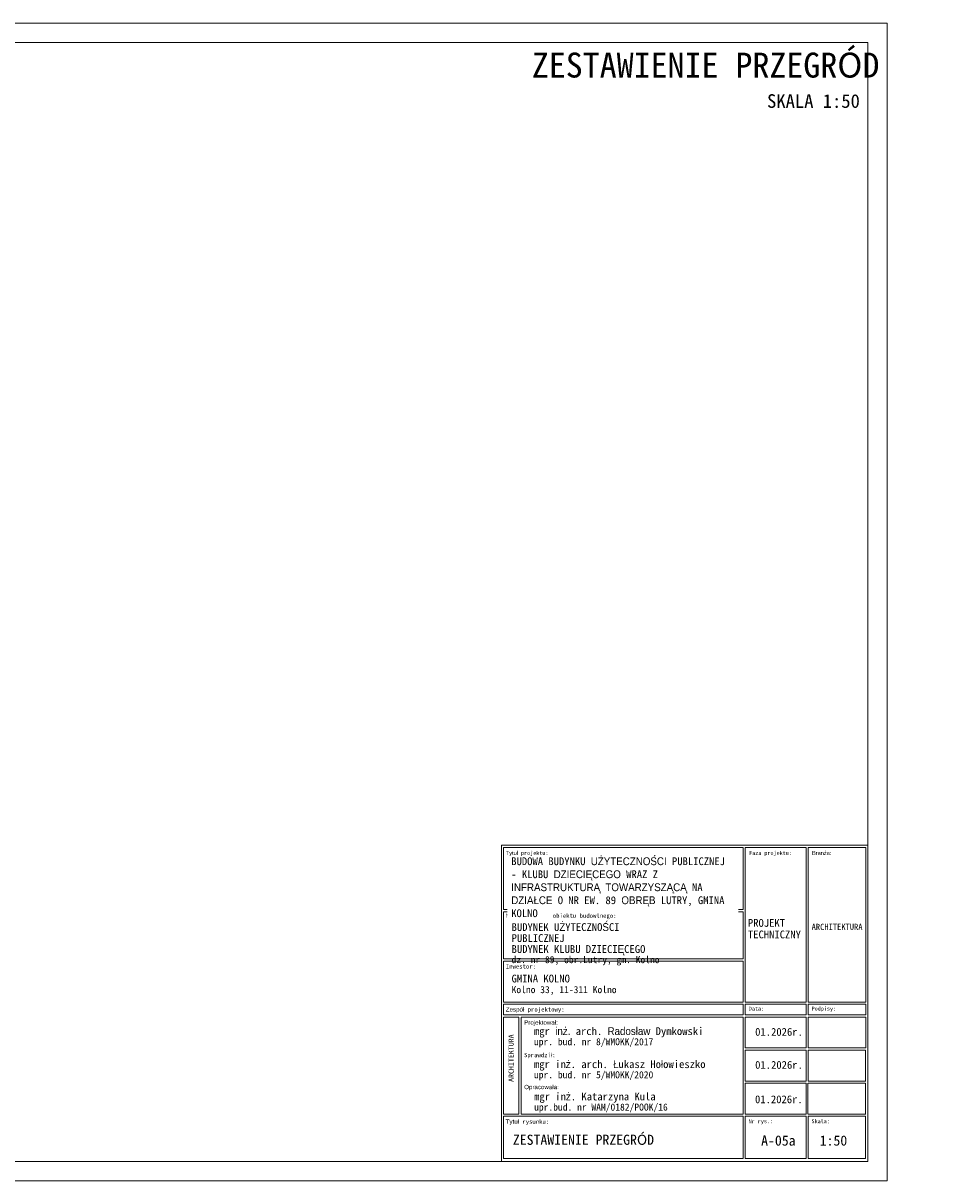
# Model space of a CAD drawing. Header units: millimetres. Extents: x -1373 to 28294, y -9636 to 187.
# Tile 10 of 133: x -382 to 789, y -6424 to -4939. Entities that reach past the tile are written whole.
import ezdxf

# ---------------------------------------------------------------- set-up
doc = ezdxf.new("R2010")
doc.units = ezdxf.units.MM
doc.linetypes.add('Kreski i kropki', pattern=[335.138881, 176.388884, -88.194442, 0, -70.555556])
for name, color, linetype, lineweight in [('_k_opis', 7, 'Continuous', 13), ('_k_osie', 142, 'Kreski i kropki', 13), ('_k_tabela', 7, 'Continuous', 13), ('_k_wymiar', 7, 'Continuous', 9)]:
    doc.layers.add(name, color=color, linetype=linetype, lineweight=lineweight)
doc.styles.add('GENERATED_STYLE_1', font='MS Gothic.ttf')
doc.styles.add('GENERATED_STYLE_2', font='MS Gothic.ttf')
doc.styles.add('Katarzyna', font='MS Gothic.ttf')

# ---------------------------------------------------------------- blocks, each defined once
blk = doc.blocks.new('tabela_arch')
at = {"layer": '_k_tabela', "ltscale": 1000}
for p, q in [((-940, 810.8), (0, 810.8)), ((-940, 0), (-940, 810.8)), ((-934.6, 805.5), (-319.3, 805.5)), ((-934.6, 645.9), (-934.6, 805.5)), ((-319.3, 805.5), (-319.3, 645.9)), ((-314.3, 805.5), (-158, 805.5)), ((-314.3, 408.5), (-314.3, 805.5)), ((-158, 805.5), (-158, 408.5)), ((-153, 805.5), (-5, 805.5)), ((-153, 408.5), (-153, 805.5)), ((-5, 805.5), (-5, 408.5)), ((0, 810.8), (0, 0)), ((-934.6, 645.9), (-319.3, 645.9)), ((-934.6, 640.5), (-934.6, 519.2)), ((-934.6, 640.5), (-319.3, 640.5)), ((-319.3, 519.2), (-319.3, 640.5)), ((-934.6, 519.2), (-319.3, 519.2)), ((-934.6, 513.8), (-319.3, 513.8)), ((-934.6, 408.5), (-934.6, 513.8)), ((-319.3, 513.8), (-319.3, 408.5)), ((-319.3, 408.5), (-934.6, 408.5)), ((-319.3, 403.6), (-934.6, 403.6)), ((-934.6, 403.6), (-934.6, 375.6)), ((-319.3, 375.6), (-319.3, 403.6)), ((-158, 408.5), (-314.3, 408.5)), ((-158, 403.6), (-314.3, 403.6)), ((-314.3, 403.6), (-314.3, 375.6)), ((-158, 375.6), (-158, 403.6)), ((-5, 408.5), (-153, 408.5)), ((-5, 403.6), (-153, 403.6)), ((-153, 403.6), (-153, 375.6)), ((-5, 375.6), (-5, 403.6)), ((-934.6, 375.6), (-319.3, 375.6)), ((-934.6, 370.1), (-895, 370.1)), ((-895, 370.1), (-934.6, 370.1)), ((-934.6, 370.1), (-934.6, 121.3)), ((-889.5, 370.1), (-319.3, 370.1)), ((-319.3, 370.1), (-889.5, 370.1)), ((-319.3, 370.1), (-319.3, 121.3)), ((-314.3, 375.6), (-158, 375.6)), ((-158, 375.6), (-314.3, 375.6)), ((-314.3, 370.1), (-158, 370.1)), ((-158, 370.1), (-314.3, 370.1)), ((-314.3, 370.1), (-314.3, 290.8)), ((-158, 290.8), (-158, 370.1)), ((-153, 375.6), (-5, 375.6)), ((-153, 290.8), (-153, 370.1)), ((-153, 370.1), (-5, 370.1)), ((-5, 370.1), (-5, 290.8)), ((-319.3, 285.3), (-319.3, 121.3)), ((-314.3, 290.8), (-158, 290.8)), ((-314.3, 285.3), (-158, 285.3)), ((-314.3, 285.3), (-314.3, 206)), ((-314.3, 285.3), (-314.3, 206)), ((-158, 285.3), (-158, 206)), ((-158, 285.3), (-158, 206)), ((-5, 290.8), (-153, 290.8)), ((-153, 285.3), (-5.4, 285.3)), ((-153, 285.3), (-153, 206)), ((-153, 285.3), (-153, 206)), ((-5.4, 285.3), (-5.4, 206)), ((-5.4, 285.3), (-5.4, 206)), ((-934.6, 200.5), (-934.6, 121.3)), ((-314.6, 200.5), (-314.6, 121.3)), ((-314.3, 206), (-158, 206)), ((-314.3, 200.5), (-158, 200.5)), ((-158.4, 121.3), (-158.4, 200.5)), ((-153.4, 121.3), (-153.4, 200.5)), ((-153.4, 121.3), (-153.4, 200.5)), ((-5, 206), (-153, 206)), ((-153, 200.5), (-5.4, 200.5)), ((-5.4, 200.5), (-5.4, 121.3)), ((-5.4, 200.5), (-5.4, 121.3)), ((-934.6, 121.3), (-895, 121.3)), ((-889.5, 121.3), (-319.3, 121.3)), ((-314.3, 121.3), (-158, 121.3)), ((-5, 121.3), (-153, 121.3)), ((-934.6, 7), (-934.6, 115.8)), ((-934.6, 115.8), (-319.3, 115.8)), ((-319.3, 115.8), (-319.3, 7)), ((-314.3, 7), (-314.3, 115.8)), ((-314.3, 115.8), (-158, 115.8)), ((-158, 115.8), (-158, 7)), ((-153, 7), (-153, 115.8)), ((-153, 115.8), (-5.4, 115.8)), ((-5.4, 115.8), (-5.4, 7)), ((0, 0), (-940, 0)), ((-319.3, 7), (-934.6, 7)), ((-158, 7), (-314.3, 7)), ((-5.4, 7), (-153, 7))]:
    blk.add_line(p, q, dxfattribs=at)
for points in [[(-895, 370.1), (-895, 370.1), (-895, 121.3)], [(-889.5, 370.1), (-889.5, 121.3)]]:
    blk.add_lwpolyline(points, dxfattribs=at)
at = {"layer": '_k_tabela', "attachment_point": 1}
for s, insert, char_height, style in [('\\A1;Tytuł projektu:', (-928.6, 796.1), 10, 'GENERATED_STYLE_2'), ('\\A1;Faza projektu:', (-304.3, 796.1), 10, 'GENERATED_STYLE_2'), ('\\A1;Branża:', (-143, 796.1), 10, 'GENERATED_STYLE_2'), ('\\A1;Nazwa i adres obiektu budowlnego:', (-928.6, 635.8), 11, 'GENERATED_STYLE_2'), ('\\A1;ARCHITEKTURA', (-144, 609.5), 16, 'GENERATED_STYLE_2'), ('\\A1;Inwestor:', (-928.6, 505.6), 11, 'GENERATED_STYLE_1'), ('\\A1;Zespół projektowy:', (-928.6, 395.3), 11, 'GENERATED_STYLE_2'), ('\\A1;Data:', (-305.2, 396.9), 10, 'GENERATED_STYLE_2'), ('\\A1;Podpisy:', (-143.9, 396.9), 10, 'GENERATED_STYLE_2'), ('\\A1;Projektował:', (-881.5, 361.8), 11, 'GENERATED_STYLE_1'), ('\\A1;01{\\fMS Gothic|b0|i0|c128|p49;.202}6{\\fMS Gothic|b0|i0|c128|p49;r.}', (-288.9, 342.2), 20, 'GENERATED_STYLE_2'), ('\\A1;{\\fMS Gothic|b0|i0|c128|p49;Sprawdzi}ł{\\fMS Gothic|b0|i0|c128|p49;:}', (-881.9, 278.2), 11, 'GENERATED_STYLE_2'), ('\\A1;01{\\fMS Gothic|b0|i0|c128|p49;.202}6{\\fMS Gothic|b0|i0|c128|p49;r.}', (-288.9, 257.5), 20, 'GENERATED_STYLE_2'), ('\\A1;Opracowała:', (-881.5, 196.2), 11, 'GENERATED_STYLE_2'), ('\\A1;01{\\fMS Gothic|b0|i0|c128|p49;.202}6{\\fMS Gothic|b0|i0|c128|p49;r.}', (-289.3, 169.2), 20, 'GENERATED_STYLE_2'), ('\\A1;Tytuł rysunku:', (-929, 107.5), 11, 'GENERATED_STYLE_2'), ('\\A1;Nr rys.:', (-305.6, 107.9), 10, 'GENERATED_STYLE_2'), ('\\A1;Skala:', (-144.3, 107.9), 10, 'GENERATED_STYLE_2')]:
    blk.add_mtext(s, dxfattribs=dict(at, insert=insert, char_height=char_height, style=style))
at = {"layer": '_k_tabela', "insert": (-307.5, 621.7), "char_height": 20, "width": 151.282, "attachment_point": 1, "line_spacing_factor": 0.886929, "style": 'GENERATED_STYLE_2'}
blk.add_mtext('\\A1;{\\fMS Gothic|b0|i0|c128|p49;PROJEKT }TECHNICZNY', dxfattribs=at)
at = {"layer": '_k_tabela', "char_height": 20, "attachment_point": 1, "style": 'GENERATED_STYLE_2'}
for s, insert, line_spacing_factor in [('\\A1;{\\fMS Gothic|b0|i0|c128|p49;GMINA }KOLNO\\P{\\H0.9x;Kolno 33, 11-311 Kolno}', (-913.8, 478.9), 0.880579), ('\\A1;mgr inż. arch. Radosław Dymkowski\\P{\\H0.9x;upr. bud. nr 8/WMOKK/2017}', (-856.3, 344.1), 0.845413), ('\\A1;{\\fMS Gothic|b0|i0|c128|p49;mgr in}ż{\\fMS Gothic|b0|i0|c128|p49;. arch. }Ł{\\fMS Gothic|b0|i0|c128|p49;ukasz Ho}ł{\\fMS Gothic|b0|i0|c128|p49;owieszko\\P\\H0.9x;upr. bud. nr 5/WMOKK/20\\fMS Gothic|b0|i0|c238|p49;20}', (-856.3, 259.3), 0.845413), ('\\A1;{\\fMS Gothic|b0|i0|c128|p49;mgr in}ż{\\fMS Gothic|b0|i0|c128|p49;. Katarzyna Kula\\H0.9x;\\Pupr.bud. nr WAM/0182/POOK/16\\H1.1111x; }', (-856, 176.4), 0.845413)]:
    blk.add_mtext(s, dxfattribs=dict(at, insert=insert, line_spacing_factor=line_spacing_factor))
at = {"layer": '_k_tabela', "insert": (-921.6, 203.7), "char_height": 13, "attachment_point": 1, "rotation": 90, "line_spacing_factor": 0.845413, "style": 'GENERATED_STYLE_2'}
blk.add_mtext('\\A1;{\\fMS Gothic|b0|i0|c128|p49;ARCHITEKTURA}', dxfattribs=at)
at = {"layer": '_k_tabela', "insert": (-914.7, 779.9), "char_height": 20, "width": 572.544, "attachment_point": 1, "style": 'GENERATED_STYLE_2', "bg_fill": 2}
blk.add_mtext('\\A1;{\\fMS Gothic|b1|i0|c238|p49;BUDOWA BUDYNKU UŻYTECZNOŚCI PUBLICZNEJ - KLUBU DZIECIĘCEGO WRAZ Z INFRASTRUKTURĄ TOWARZYSZĄCĄ NA DZIAŁCE O NR EW. 89 OBRĘB LUTRY, GMINA KOLNO }', dxfattribs=at)
at = {"layer": '_k_tabela', "insert": (-913.8, 611), "char_height": 20, "width": 400.102, "attachment_point": 1, "line_spacing_factor": 0.845413, "style": 'GENERATED_STYLE_2'}
blk.add_mtext('\\A1;{\\fMS Gothic|b0|i0|c128|p49;BUDYNEK U}Ż{\\fMS Gothic|b0|i0|c128|p49;YTECZNO}Ś{\\fMS Gothic|b0|i0|c128|p49;CI PUBLICZNEJ \\P}BUDYNEK {\\fMS Gothic|b0|i0|c128|p49;KLUBU DZIECI}Ę{\\fMS Gothic|b0|i0|c128|p49;CEGO\\P\\H0.9x;dz. nr \\fMS Gothic|b0|i0|c238|p49;89,\\fMS Gothic|b0|i0|c128|p49; obr.\\fMS Gothic|b0|i0|c238|p49;Lutry, gm. Kolno}', dxfattribs=at)

msp = doc.modelspace()

# ---------------------------------------------------------------- linework, layer by layer
at = {"layer": '_k_wymiar'}
for points in [[(-1373.3, -4939.3), (726.7, -4939.3), (726.7, -6424.3), (-1373.3, -6424.3)], [(-1288.3, -4964.3), (701.7, -4964.3), (701.7, -6399.3), (-1288.3, -6399.3)]]:
    msp.add_lwpolyline(points, close=True, dxfattribs=at)

# ---------------------------------------------------------------- texts
at = {"layer": '_k_opis', "ltscale": 5, "insert": (-362.3, -4977.1), "char_height": 8, "attachment_point": 1, "style": 'Katarzyna'}
msp.add_mtext_dynamic_manual_height_columns('\\pi633.05;{\\fMS Gothic|b1|i0|c238|p49;\\H4x;ZESTAWIENIE PRZEGRÓD\\P\\pi934.84;\\H0.54687x;SKALA 1:50}', width=1047.438, gutter_width=25, heights=[0], dxfattribs=at)

# ---------------------------------------------------------------- next in the draw order: block references
at = {"layer": '_k_osie', "xscale": 0.5, "yscale": 0.5, "zscale": 0.5}
msp.add_blockref('tabela_arch', (701.7, -6399.3), dxfattribs=at)

# ---------------------------------------------------------------- next in the draw order: texts
at = {"layer": '_k_opis', "ltscale": 5, "char_height": 13, "attachment_point": 1, "style": 'GENERATED_STYLE_2'}
for s, insert in [('{\\fMS Gothic|b1|i0|c238|p49;A-05a}', (564.9, -6366.1)), ('{\\fMS Gothic|b1|i0|c238|p49;1:50}', (640, -6366.1))]:
    msp.add_mtext_dynamic_manual_height_columns(s, width=3.628, gutter_width=548.7, heights=[211.8], dxfattribs=dict(at, insert=insert))
at = {"layer": '_k_tabela', "ltscale": 5, "insert": (246.4, -6365.1), "char_height": 12, "attachment_point": 1, "style": 'GENERATED_STYLE_2'}
msp.add_mtext_dynamic_manual_height_columns('{\\fMS Gothic|b1|i0|c238|p49;\\H1.0833x;ZESTAWIENIE PRZEGRÓD}', width=570.414, gutter_width=548.7, heights=[211.8], dxfattribs=at)

doc.saveas('drawing.dxf')
